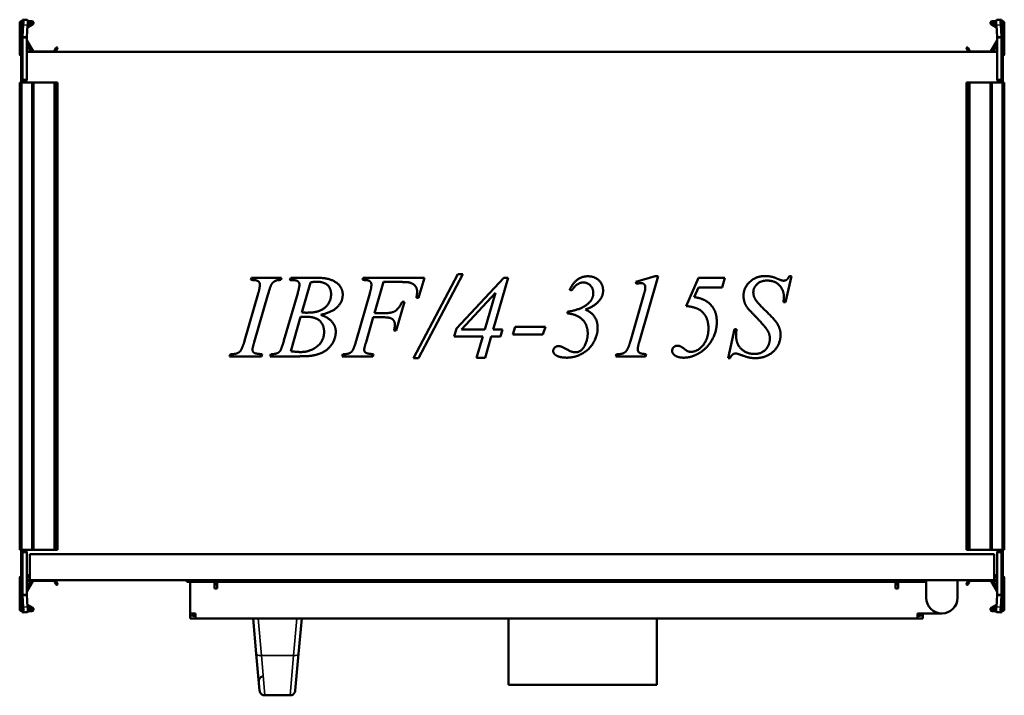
# Model space of a CAD drawing. Header units: millimetres. Extents: x 348 to 912, y 252 to 639.
import ezdxf

# ---------------------------------------------------------------- set-up
doc = ezdxf.new("R2010")
doc.units = ezdxf.units.MM
doc.header["$LTSCALE"] = 3
doc.layers.add('Widoczne (ISO)', color=7, linetype='Continuous', lineweight=50)
doc.layers.add('Widoczne wąskie (ISO)', color=7, linetype='Continuous', lineweight=35)

msp = doc.modelspace()

# ---------------------------------------------------------------- linework, layer by layer
at = {"layer": 'Widoczne (ISO)'}
for p, q in [((348.9, 638.46), (349.3, 638.46)), ((349.3, 629.09), (349.3, 639.16)), ((349.31, 639.25), (349.74, 639.23)), ((349.74, 639.23), (352.23, 639.08)), ((350.92, 639.16), (351.8, 639.16)), ((352.3, 638.46), (354.7, 638.46)), ((907.7, 638.46), (905.3, 638.46)), ((910.26, 639.23), (907.77, 639.08)), ((908.2, 639.16), (909.08, 639.16)), ((910.26, 639.23), (910.69, 639.25)), ((910.7, 639.16), (910.7, 629.09)), ((911.1, 638.46), (910.7, 638.46)), ((347.7, 619.46), (347.7, 637.26)), ((348.5, 625.66), (348.5, 637.66)), ((348.5, 637.66), (348.8, 637.66)), ((349.3, 637.66), (348.8, 637.66)), ((349.74, 636.23), (349.31, 629.32)), ((351.8, 629.17), (352.23, 636.08)), ((355.2, 636.6), (352.15, 634.83)), ((352.21, 635.79), (354.8, 637.29)), ((354.7, 637.66), (352.3, 637.66)), ((904.8, 636.6), (907.85, 634.83)), ((907.79, 635.79), (905.2, 637.29)), ((905.3, 637.66), (907.7, 637.66)), ((907.77, 636.08), (908.2, 629.17)), ((910.69, 629.32), (910.26, 636.23)), ((911.2, 637.66), (910.7, 637.66)), ((911.5, 637.66), (911.2, 637.66)), ((911.5, 637.66), (911.5, 625.66)), ((912.3, 619.46), (912.3, 637.26)), ((349.3, 629.09), (349.3, 604.86)), ((350.7, 629.09), (349.3, 629.09)), ((349.31, 629.32), (350.7, 629.24)), ((350.7, 629.24), (351.8, 629.17)), ((351.8, 629.09), (350.7, 629.09)), ((351.8, 604.87), (351.8, 629.09)), ((351.83, 627.32), (355.38, 621.16)), ((908.17, 627.32), (904.62, 621.16)), ((908.2, 629.17), (909.3, 629.24)), ((909.3, 629.09), (908.2, 629.09)), ((908.2, 629.09), (908.2, 604.87)), ((909.3, 629.24), (910.69, 629.32)), ((910.7, 629.09), (909.3, 629.09)), ((910.7, 604.86), (910.7, 629.09)), ((348.5, 625.16), (348.5, 625.66)), ((348.5, 622.1), (348.5, 625.16)), ((348.5, 625.16), (348.8, 625.16)), ((348.56, 622.08), (348.5, 622.1)), ((348.56, 622.05), (348.56, 622.05)), ((349.22, 624.93), (349.3, 625.15)), ((354.69, 620.76), (351.8, 625.77)), ((351.8, 622.66), (352.9, 622.66)), ((352.9, 621.06), (351.8, 621.06)), ((355.56, 621.06), (367.28, 621.06)), ((367.45, 621.16), (368.68, 623.29)), ((369.37, 622.89), (368.14, 620.76)), ((368.95, 623.36), (369.3, 623.16)), ((890.63, 622.89), (891.86, 620.76)), ((891.05, 623.36), (890.7, 623.16)), ((892.55, 621.16), (891.32, 623.29)), ((904.44, 621.06), (892.72, 621.06)), ((905.31, 620.76), (908.2, 625.77)), ((908.2, 622.66), (907.1, 622.66)), ((907.1, 621.06), (908.2, 621.06)), ((910.78, 624.93), (910.7, 625.15)), ((910.79, 621.06), (910.79, 621.06)), ((911.5, 625.16), (911.2, 625.16)), ((911.5, 622.1), (911.44, 622.08)), ((911.44, 622.05), (911.44, 622.05)), ((911.5, 625.66), (911.5, 625.16)), ((911.5, 625.16), (911.5, 622.1)), ((348.5, 620.86), (348.5, 620.76)), ((348.5, 620.76), (348.57, 620.76)), ((348.5, 617.76), (348.5, 620.76)), ((348.5, 604.66), (348.5, 617.76)), ((348.56, 604.86), (348.56, 617.66)), ((351.8, 620.76), (908.2, 620.76)), ((911.43, 620.76), (911.5, 620.76)), ((911.44, 617.66), (911.44, 604.86)), ((911.5, 620.86), (911.5, 620.76)), ((911.5, 620.76), (911.5, 617.76)), ((911.5, 617.76), (911.5, 604.66)), ((348.5, 604.16), (348.5, 604.66)), ((348.5, 604.66), (348.8, 604.66)), ((348.5, 604.16), (348.5, 603.26)), ((348.5, 604.16), (348.8, 604.16)), ((349.3, 604.66), (348.8, 604.66)), ((349.3, 604.16), (349.3, 604.86)), ((349.3, 604.16), (351, 604.16)), ((351, 604.17), (351, 604.16)), ((351, 604.17), (351.1, 604.17)), ((351, 603.26), (351, 604.16)), ((908.9, 604.17), (909, 604.17)), ((909, 604.16), (909, 604.17)), ((909, 604.16), (909, 603.26)), ((909, 604.16), (910.7, 604.16)), ((910.7, 604.86), (910.7, 604.16)), ((911.2, 604.66), (910.7, 604.66)), ((911.5, 604.66), (911.2, 604.66)), ((911.5, 604.16), (911.2, 604.16)), ((911.5, 604.66), (911.5, 604.16)), ((911.5, 603.26), (911.5, 604.16)), ((347.7, 603.26), (348.9, 603.26)), ((347.7, 603.26), (347.7, 335.26)), ((354.7, 603.26), (348.9, 603.26)), ((354.7, 603.26), (355.7, 603.26)), ((367.56, 603.26), (355.7, 603.26)), ((355.7, 603.26), (355.7, 335.26)), ((367.74, 603.26), (367.56, 603.26)), ((368.68, 603.26), (367.74, 603.26)), ((368.68, 603.26), (368.95, 603.26)), ((369.3, 603.26), (368.95, 603.26)), ((369.3, 603.26), (369.4, 603.26)), ((369.4, 603.26), (369.4, 335.26)), ((890.6, 603.26), (890.7, 603.26)), ((890.6, 335.26), (890.6, 603.26)), ((891.05, 603.26), (890.7, 603.26)), ((891.05, 603.26), (891.32, 603.26)), ((892.26, 603.26), (891.32, 603.26)), ((892.44, 603.26), (892.26, 603.26)), ((904.3, 603.26), (892.44, 603.26)), ((904.3, 603.26), (905.3, 603.26)), ((904.3, 335.26), (904.3, 603.26)), ((911.1, 603.26), (905.3, 603.26)), ((911.1, 603.26), (912.3, 603.26)), ((912.3, 335.26), (912.3, 603.26)), ((573.57, 445.14), (598.97, 493.38)), ((601.76, 493.38), (576.47, 445.14)), ((598.97, 493.38), (601.76, 493.38)), ((700.96, 488.97), (712.17, 492.09)), ((713.75, 492.09), (703.05, 454.89)), ((712.17, 492.09), (713.75, 492.09)), ((790.29, 492.2), (786.84, 477.28)), ((789.08, 492.2), (790.29, 492.2)), ((480.26, 489.96), (480.66, 491.17)), ((480.66, 491.17), (497.87, 491.17)), ((497.87, 491.17), (497.5, 489.96)), ((502.68, 489.96), (503.12, 491.17)), ((503.12, 491.17), (519.3, 491.17)), ((514.49, 488.56), (509.49, 471.25)), ((544.3, 489.96), (544.71, 491.17)), ((544.71, 491.17), (579.78, 491.17)), ((556.25, 488.82), (551.1, 470.92)), ((565.33, 488.82), (556.25, 488.82)), ((579.78, 491.17), (576.47, 479.81)), ((598.27, 462.13), (625.33, 491.17)), ((627.83, 491.17), (619.26, 461.58)), ((625.33, 491.17), (627.83, 491.17)), ((701.4, 487.75), (700.96, 488.97)), ((729.82, 475.03), (736.95, 491.17)), ((736.87, 485.69), (734.41, 480.18)), ((750.44, 485.69), (736.87, 485.69)), ((736.95, 491.17), (751.99, 491.17)), ((751.99, 491.17), (750.44, 485.69)), ((476.62, 455), (484.45, 482.17)), ((490.04, 481.47), (482.24, 454.33)), ((499.23, 455.18), (507.1, 482.42)), ((540.62, 455), (548.42, 482.13)), ((620.48, 482.61), (601.1, 461.58)), ((614.41, 461.58), (620.48, 482.61)), ((664.3, 483.93), (663.09, 484.3)), ((697.9, 454.89), (705.59, 481.61)), ((568.31, 477.39), (563.64, 461.03)), ((567.06, 477.39), (568.31, 477.39)), ((576.47, 479.81), (575.22, 479.81)), ((786.84, 477.28), (785.7, 477.28)), ((508.79, 468.75), (503.12, 449.11)), ((551.1, 470.92), (557.06, 470.92)), ((661.76, 470.77), (661.76, 471.72)), ((550.44, 468.56), (546.32, 454.33)), ((556.47, 468.56), (550.44, 468.56)), ((630.55, 458.71), (631.91, 463.12)), ((631.91, 463.12), (649.12, 463.12)), ((649.12, 463.12), (647.76, 458.71)), ((563.64, 461.03), (562.32, 461.03)), ((596.87, 457.46), (598.27, 462.13)), ((613.2, 457.46), (596.87, 457.46)), ((601.1, 461.58), (614.41, 461.58)), ((609.71, 445.4), (613.2, 457.46)), ((618.09, 457.46), (614.6, 445.4)), ((623.42, 457.46), (618.09, 457.46)), ((619.26, 461.58), (624.63, 461.58)), ((624.63, 461.58), (623.42, 457.46)), ((647.76, 458.71), (630.55, 458.71)), ((753.9, 445.14), (757.61, 461.83)), ((757.61, 461.83), (758.75, 461.83)), ((468.05, 446.17), (468.53, 447.39)), ((486.36, 446.17), (468.05, 446.17)), ((486.73, 447.39), (486.36, 446.17)), ((491.29, 446.17), (491.69, 447.39)), ((507.76, 446.17), (491.29, 446.17)), ((532.65, 446.17), (533.09, 447.39)), ((550.26, 446.17), (532.65, 446.17)), ((550.66, 447.39), (550.26, 446.17)), ((689.52, 446.17), (690, 447.39)), ((706.62, 446.17), (689.52, 446.17)), ((706.95, 447.39), (706.62, 446.17)), ((576.47, 445.14), (573.57, 445.14)), ((614.6, 445.4), (609.71, 445.4)), ((755.11, 445.14), (753.9, 445.14)), ((348.9, 335.26), (347.7, 335.26)), ((348.5, 335.26), (348.5, 334.36)), ((348.5, 333.86), (348.5, 334.36)), ((348.5, 334.36), (348.8, 334.36)), ((348.5, 320.76), (348.5, 333.86)), ((348.5, 333.86), (348.8, 333.86)), ((348.56, 320.86), (348.56, 333.66)), ((348.8, 333.86), (349.3, 333.86)), ((348.9, 335.26), (354.7, 335.26)), ((349.3, 333.66), (349.3, 334.36)), ((351, 334.36), (349.3, 334.36)), ((349.3, 333.66), (349.3, 309.44)), ((351, 334.36), (351, 335.26)), ((351, 334.36), (351, 334.35)), ((351.1, 334.35), (351, 334.35)), ((351.8, 309.44), (351.8, 333.65)), ((355.7, 335.26), (354.7, 335.26)), ((355.7, 335.26), (367.56, 335.26)), ((367.56, 335.26), (367.74, 335.26)), ((367.74, 335.26), (368.68, 335.26)), ((368.95, 335.26), (368.68, 335.26)), ((368.95, 335.26), (369.3, 335.26)), ((369.4, 335.26), (369.3, 335.26)), ((890.7, 335.26), (890.6, 335.26)), ((890.7, 335.26), (891.05, 335.26)), ((891.32, 335.26), (891.05, 335.26)), ((891.32, 335.26), (892.26, 335.26)), ((892.26, 335.26), (892.44, 335.26)), ((892.44, 335.26), (904.3, 335.26)), ((905.3, 335.26), (904.3, 335.26)), ((905.3, 335.26), (911.1, 335.26)), ((908.2, 333.65), (908.2, 309.44)), ((909, 334.35), (908.9, 334.35)), ((909, 335.26), (909, 334.36)), ((909, 334.35), (909, 334.36)), ((910.7, 334.36), (909, 334.36)), ((910.7, 334.36), (910.7, 333.66)), ((910.7, 333.86), (911.2, 333.86)), ((910.7, 309.44), (910.7, 333.66)), ((912.3, 335.26), (911.1, 335.26)), ((911.5, 334.36), (911.2, 334.36)), ((911.5, 333.86), (911.2, 333.86)), ((911.44, 333.66), (911.44, 320.86)), ((911.5, 334.36), (911.5, 335.26)), ((911.5, 334.36), (911.5, 333.86)), ((911.5, 333.86), (911.5, 320.76)), ((353.5, 332.76), (906.5, 332.76)), ((353.5, 320.76), (353.5, 332.76)), ((906.5, 332.76), (906.5, 320.76)), ((347.7, 319.06), (347.7, 301.26)), ((348.56, 320.76), (348.5, 320.76)), ((348.5, 319.26), (348.57, 319.26)), ((348.5, 319.26), (348.5, 317.76)), ((348.57, 317.76), (348.5, 317.76)), ((348.5, 317.66), (348.5, 317.76)), ((348.5, 316.42), (348.56, 316.44)), ((348.5, 313.36), (348.5, 316.42)), ((348.56, 316.47), (348.56, 316.47)), ((349.21, 317.76), (349.21, 317.76)), ((349.21, 317.46), (349.21, 317.46)), ((353.5, 320.76), (351.8, 320.76)), ((353.5, 320.06), (351.8, 320.06)), ((351.8, 319.26), (353.5, 319.26)), ((353.5, 317.76), (351.8, 317.76)), ((354.69, 317.76), (351.8, 312.76)), ((352.9, 317.46), (351.8, 317.46)), ((351.83, 311.2), (355.38, 317.36)), ((353.5, 320.76), (353.5, 317.76)), ((353.5, 317.76), (906.5, 317.76)), ((355.56, 317.46), (367.28, 317.46)), ((367.45, 317.36), (368.68, 315.23)), ((369.37, 315.63), (368.14, 317.76)), ((443.5, 316.76), (443.5, 317.76)), ((867.5, 316.76), (443.5, 316.76)), ((445.5, 316.76), (445.5, 298.76)), ((459.5, 313.01), (459.5, 316.76)), ((460.5, 315.26), (460.5, 316.76)), ((461, 313.76), (461, 316.76)), ((850, 316.76), (850, 313.76)), ((850.5, 315.26), (850.5, 316.76)), ((851.5, 316.76), (851.5, 313.01)), ((867.5, 317.76), (867.5, 316.26)), ((867.5, 307.76), (867.5, 316.26)), ((885.5, 316.26), (885.5, 317.76)), ((885.5, 316.26), (885.5, 307.76)), ((890.63, 315.63), (891.86, 317.76)), ((892.55, 317.36), (891.32, 315.23)), ((904.44, 317.46), (892.72, 317.46)), ((908.17, 311.2), (904.62, 317.36)), ((905.31, 317.76), (908.2, 312.76)), ((908.2, 320.76), (906.5, 320.76)), ((906.5, 317.76), (906.5, 320.76)), ((906.5, 320.06), (908.2, 320.06)), ((906.5, 319.26), (908.2, 319.26)), ((908.2, 317.76), (906.5, 317.76)), ((907.1, 317.46), (908.2, 317.46)), ((910.78, 319.26), (910.78, 319.26)), ((911.43, 319.26), (911.5, 319.26)), ((911.5, 317.76), (911.43, 317.76)), ((911.5, 320.76), (911.44, 320.76)), ((911.44, 316.47), (911.44, 316.47)), ((911.44, 316.44), (911.5, 316.42)), ((911.5, 317.76), (911.5, 319.26)), ((911.5, 317.66), (911.5, 317.76)), ((911.5, 316.42), (911.5, 313.36)), ((912.3, 319.06), (912.3, 301.26)), ((348.5, 312.86), (348.5, 313.36)), ((348.5, 313.36), (348.8, 313.36)), ((348.5, 300.86), (348.5, 312.86)), ((349.22, 313.59), (349.3, 313.37)), ((351.8, 315.86), (352.9, 315.86)), ((368.95, 315.16), (369.3, 315.36)), ((460.5, 315.26), (459.5, 315.26)), ((461, 313.01), (459.5, 313.01)), ((461, 313.76), (461, 313.01)), ((850, 313.01), (850, 313.76)), ((851.5, 313.01), (850, 313.01)), ((850.5, 315.26), (851.5, 315.26)), ((891.05, 315.16), (890.7, 315.36)), ((908.2, 315.86), (907.1, 315.86)), ((910.78, 313.59), (910.7, 313.37)), ((911.5, 313.36), (911.2, 313.36)), ((911.5, 313.36), (911.5, 312.86)), ((911.5, 312.86), (911.5, 300.86)), ((349.3, 299.36), (349.3, 309.44)), ((349.3, 309.44), (350.7, 309.44)), ((350.7, 309.29), (349.31, 309.2)), ((349.31, 309.2), (349.74, 302.29)), ((350.7, 309.44), (351.8, 309.44)), ((351.8, 309.35), (350.7, 309.29)), ((352.23, 302.44), (351.8, 309.35)), ((908.2, 309.35), (907.77, 302.44)), ((908.2, 309.44), (909.3, 309.44)), ((909.3, 309.29), (908.2, 309.35)), ((909.3, 309.44), (910.7, 309.44)), ((910.69, 309.2), (909.3, 309.29)), ((910.26, 302.29), (910.69, 309.2)), ((910.7, 309.44), (910.7, 299.36)), ((348.5, 300.86), (348.8, 300.86)), ((348.8, 300.86), (349.3, 300.86)), ((348.9, 300.06), (349.3, 300.06)), ((349.74, 299.29), (349.31, 299.27)), ((349.74, 299.29), (352.23, 299.44)), ((351.8, 299.36), (350.92, 299.36)), ((355.2, 301.93), (352.15, 303.69)), ((352.21, 302.73), (354.8, 301.23)), ((354.7, 300.86), (352.3, 300.86)), ((352.3, 300.06), (354.7, 300.06)), ((904.8, 301.93), (907.85, 303.69)), ((907.79, 302.73), (905.2, 301.23)), ((905.3, 300.86), (907.7, 300.86)), ((907.7, 300.06), (905.3, 300.06)), ((910.26, 299.29), (907.77, 299.44)), ((909.08, 299.36), (908.2, 299.36)), ((910.69, 299.27), (910.26, 299.29)), ((910.7, 300.86), (911.2, 300.86)), ((911.1, 300.06), (910.7, 300.06)), ((911.5, 300.86), (911.2, 300.86)), ((445.5, 298.76), (445.5, 295.76)), ((448.5, 298.76), (445.5, 298.76)), ((448.5, 295.76), (445.5, 295.76)), ((447, 298.76), (447, 297.26)), ((448.5, 297.26), (447, 297.26)), ((448.5, 295.76), (448.5, 298.76)), ((862.5, 295.76), (448.5, 295.76)), ((481.5, 295.76), (483.34, 275.55)), ((507.66, 275.55), (509.5, 295.76)), ((628, 295.76), (628, 257.76)), ((713, 295.76), (713, 257.76)), ((862.5, 298.76), (862.5, 295.76)), ((876.5, 298.76), (862.5, 298.76)), ((862.5, 297.26), (864, 297.26)), ((862.5, 295.76), (865.5, 295.76)), ((864, 297.26), (864, 298.76)), ((865.5, 298.76), (865.5, 295.76)), ((485.25, 254.49), (483.34, 275.55)), ((507.66, 275.55), (505.75, 254.49)), ((484.8, 259.49), (484.7, 260.62)), ((713, 257.76), (628, 257.76)), ((502.76, 251.76), (488.24, 251.76))]:
    msp.add_line(p, q, dxfattribs=at)
for centre, radius, start, end in [((348.9, 637.26), 1.2, 90, 180), ((354.7, 637.46), 1, 300, 90), ((905.3, 637.46), 1, 90, 240), ((911.1, 637.26), 1.2, 0, 90), ((354.7, 637.46), 0.2, 300, 90), ((905.3, 637.46), 0.2, 90, 240), ((352, 627.42), 0.2, 180, 210), ((908, 627.42), 0.2, 330, 0), ((360.5, 620.82), 12, 160, 174.1375), ((348.8, 625.66), 0.5, 270, 0), ((352.9, 621.86), 0.8, 270, 90), ((355.56, 621.26), 0.2, 210, 270), ((367.28, 621.26), 0.2, 270, 330), ((368.85, 623.19), 0.2, 60, 150), ((369.2, 622.99), 0.2, 330, 60), ((890.8, 622.99), 0.2, 120, 210), ((891.15, 623.19), 0.2, 30, 120), ((892.72, 621.26), 0.2, 210, 270), ((904.44, 621.26), 0.2, 270, 330), ((907.1, 621.86), 0.8, 90, 270), ((911.2, 625.66), 0.5, 180, 270), ((899.5, 620.82), 12, 5.8625, 20), ((348.7, 619.46), 1, 180, 258.463), ((348.7, 620.86), 0.2, 128.8292, 180), ((911.3, 620.86), 0.2, 0, 51.1445), ((911.3, 619.46), 1, 281.537, 0), ((348.8, 604.66), 0.5, 270, 0), ((351.1, 604.87), 0.7, 359.1815, 0), ((908.9, 604.87), 0.7, 180, 180.8185), ((911.2, 604.66), 0.5, 180, 270), ((348.8, 333.86), 0.5, 0, 90), ((351.1, 333.65), 0.7, 0, 0.8185), ((908.9, 333.65), 0.7, 179.1815, 180), ((911.2, 333.86), 0.5, 90, 180), ((348.7, 319.06), 1, 97.8694, 180), ((348.7, 317.66), 0.2, 180, 231.1445), ((360.5, 317.7), 12, 185.8625, 200), ((352.9, 316.66), 0.8, 270, 90), ((355.56, 317.26), 0.2, 90, 150), ((367.28, 317.26), 0.2, 30, 90), ((892.72, 317.26), 0.2, 90, 150), ((904.44, 317.26), 0.2, 30, 90), ((907.1, 316.66), 0.8, 90, 270), ((899.5, 317.7), 12, 340, 354.1375), ((911.3, 317.66), 0.2, 308.8292, 0), ((911.3, 319.06), 1, 0, 82.1312), ((348.8, 312.86), 0.5, 0, 90), ((352, 311.1), 0.2, 150, 180), ((368.85, 315.33), 0.2, 210, 300), ((369.2, 315.53), 0.2, 300, 30), ((890.8, 315.53), 0.2, 150, 240), ((891.15, 315.33), 0.2, 240, 330), ((908, 311.1), 0.2, 0, 30), ((911.2, 312.86), 0.5, 90, 180), ((876.5, 307.76), 9, 180, 0), ((348.9, 301.26), 1.2, 180, 270), ((354.7, 301.06), 1, 270, 60), ((354.7, 301.06), 0.2, 270, 60), ((905.3, 301.06), 1, 120, 270), ((905.3, 301.06), 0.2, 120, 270), ((911.1, 301.26), 1.2, 270, 0), ((488.24, 254.76), 3, 185.1944, 199.4712), ((502.76, 254.76), 3, 340.5288, 354.8056), ((488.24, 254.76), 3, 199.4712, 270), ((502.76, 254.76), 3, 270, 340.5288)]:
    msp.add_arc(centre, radius, start, end, dxfattribs=at)
for centre, major_axis, start_param, end_param in [((349.55, 636.24), (0.19, 2.99), 4.714295, 6.285092), ((352.04, 636.09), (0.19, 2.99), 4.714295, 6.283185), ((907.96, 636.09), (-0.19, 2.99), 0, 1.56889), ((910.45, 636.24), (-0.19, 2.99), 6.281279, 7.852075), ((349.55, 302.28), (0.19, -2.99), 6.281279, 7.852075), ((352.04, 302.44), (0.19, -2.99), 0, 1.56889), ((907.96, 302.44), (-0.19, -2.99), 4.714295, 6.283185), ((910.45, 302.28), (-0.19, -2.99), 4.714295, 6.285092)]:
    msp.add_ellipse(centre, major_axis=major_axis, ratio=0.061628, start_param=start_param, end_param=end_param, dxfattribs=at)
for points, knots in [([(349.31, 639.25), (349.31, 639.23), (349.3, 639.22), (349.3, 639.19), (349.3, 639.18), (349.3, 639.16)], [0, 0, 0, 0, 0.01249515, 0.01249515, 0.0249903, 0.0249903, 0.0249903, 0.0249903]), ([(351.8, 639.16), (351.8, 639.16), (351.8, 639.15), (351.8, 639.15), (351.8, 639.15), (351.8, 639.14), (351.8, 639.14), (351.8, 639.14), (351.8, 639.14), (351.8, 639.13), (351.8, 639.13), (351.8, 639.13), (351.8, 639.12), (351.8, 639.12), (351.8, 639.12), (351.8, 639.11), (351.8, 639.11), (351.8, 639.11), (351.8, 639.11)], [0, 0, 0, 0, 0.001501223, 0.001501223, 0.001501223, 0.00300249, 0.00300249, 0.00300249, 0.004503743, 0.004503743, 0.004503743, 0.006004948, 0.006004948, 0.006004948, 0.007506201, 0.007506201, 0.007506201, 0.00845921, 0.00845921, 0.00845921, 0.00845921]), ([(908.2, 639.11), (908.2, 639.11), (908.2, 639.11), (908.2, 639.11), (908.2, 639.12), (908.2, 639.12), (908.2, 639.12), (908.2, 639.13), (908.2, 639.13), (908.2, 639.13), (908.2, 639.14), (908.2, 639.14), (908.2, 639.14), (908.2, 639.14), (908.2, 639.15), (908.2, 639.15), (908.2, 639.15), (908.2, 639.16), (908.2, 639.16)], [0.002049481, 0.002049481, 0.002049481, 0.002049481, 0.00300249, 0.00300249, 0.00300249, 0.004503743, 0.004503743, 0.004503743, 0.006004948, 0.006004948, 0.006004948, 0.007506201, 0.007506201, 0.007506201, 0.009007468, 0.009007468, 0.009007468, 0.010508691, 0.010508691, 0.010508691, 0.010508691]), ([(910.7, 639.16), (910.7, 639.18), (910.7, 639.19), (910.7, 639.22), (910.69, 639.23), (910.69, 639.25)], [0, 0, 0, 0, 0.01249515, 0.01249515, 0.0249903, 0.0249903, 0.0249903, 0.0249903]), ([(349.3, 629.09), (349.3, 629.13), (349.3, 629.17), (349.3, 629.24), (349.31, 629.28), (349.31, 629.32)], [0, 0, 0, 0, 0.01249515, 0.01249515, 0.0249903, 0.0249903, 0.0249903, 0.0249903]), ([(351.8, 629.17), (351.8, 629.16), (351.8, 629.16), (351.8, 629.16), (351.8, 629.15), (351.8, 629.15), (351.8, 629.14), (351.8, 629.14), (351.8, 629.14), (351.8, 629.13), (351.8, 629.13), (351.8, 629.13), (351.8, 629.12), (351.8, 629.12), (351.8, 629.11), (351.8, 629.11), (351.8, 629.11), (351.8, 629.1), (351.8, 629.1), (351.8, 629.09), (351.8, 629.09), (351.8, 629.09)], [0, 0, 0, 0, 0.00150122, 0.00150122, 0.00150122, 0.00300249, 0.00300249, 0.00300249, 0.00450374, 0.00450374, 0.00450374, 0.00600495, 0.00600495, 0.00600495, 0.0075062, 0.0075062, 0.0075062, 0.00900747, 0.00900747, 0.00900747, 0.01050869, 0.01050869, 0.01050869, 0.01050869]), ([(908.2, 629.09), (908.2, 629.09), (908.2, 629.09), (908.2, 629.1), (908.2, 629.1), (908.2, 629.11), (908.2, 629.11), (908.2, 629.11), (908.2, 629.12), (908.2, 629.12), (908.2, 629.13), (908.2, 629.13), (908.2, 629.13), (908.2, 629.14), (908.2, 629.14), (908.2, 629.14), (908.2, 629.15), (908.2, 629.15), (908.2, 629.16), (908.2, 629.16), (908.2, 629.16), (908.2, 629.17)], [0, 0, 0, 0, 0.00150122, 0.00150122, 0.00150122, 0.00300249, 0.00300249, 0.00300249, 0.00450374, 0.00450374, 0.00450374, 0.00600495, 0.00600495, 0.00600495, 0.0075062, 0.0075062, 0.0075062, 0.00900747, 0.00900747, 0.00900747, 0.01050869, 0.01050869, 0.01050869, 0.01050869]), ([(910.69, 629.32), (910.69, 629.28), (910.7, 629.24), (910.7, 629.17), (910.7, 629.13), (910.7, 629.09)], [0, 0, 0, 0, 0.01249515, 0.01249515, 0.0249903, 0.0249903, 0.0249903, 0.0249903]), ([(348.56, 622.05), (348.56, 622.05), (348.56, 622.05), (348.56, 622.05), (348.56, 622.05), (348.56, 622.05)], [0.00000127, 0.00000127, 0.00000127, 0.00000127, 0.0077936, 0.0077936, 0.01558592, 0.01558592, 0.01558592, 0.01558592]), ([(348.56, 622.05), (348.57, 622.03), (348.57, 621.92), (348.57, 621.55), (348.57, 621.26), (348.57, 620.55), (348.57, 620.13), (348.57, 619.24), (348.57, 618.78), (348.56, 618.32)], [0.0000002, 0.0000002, 0.0000002, 0.0000002, 0.138614, 0.138614, 0.2902546, 0.2902546, 0.4411619, 0.4411619, 0.5810662, 0.5810662, 0.5810662, 0.5810662]), ([(911.44, 618.32), (911.43, 618.78), (911.43, 619.23), (911.43, 620.13), (911.43, 620.55), (911.43, 621.26), (911.43, 621.54), (911.43, 621.92), (911.43, 622.03), (911.44, 622.05)], [0.0000002, 0.0000002, 0.0000002, 0.0000002, 0.138614, 0.138614, 0.2902546, 0.2902546, 0.4411619, 0.4411619, 0.5810662, 0.5810662, 0.5810662, 0.5810662]), ([(911.44, 622.05), (911.44, 622.05), (911.44, 622.05), (911.44, 622.05), (911.44, 622.05), (911.44, 622.05)], [-0.01558465, -0.01558465, -0.01558465, -0.01558465, -0.00779233, -0.00779233, 0, 0, 0, 0]), ([(348.56, 618.16), (348.56, 618.19), (348.56, 618.21), (348.56, 618.26), (348.56, 618.29), (348.56, 618.32)], [-0.01558465, -0.01558465, -0.01558465, -0.01558465, -0.00779233, -0.00779233, 0, 0, 0, 0]), ([(348.56, 617.66), (348.56, 617.74), (348.56, 617.83), (348.56, 617.99), (348.56, 618.08), (348.56, 618.16)], [0, 0, 0, 0, 0.02497584, 0.02497584, 0.04995141, 0.04995141, 0.04995141, 0.04995141]), ([(911.44, 618.16), (911.44, 618.19), (911.44, 618.21), (911.44, 618.26), (911.44, 618.29), (911.44, 618.32)], [0.00000127, 0.00000127, 0.00000127, 0.00000127, 0.0077936, 0.0077936, 0.01558592, 0.01558592, 0.01558592, 0.01558592]), ([(911.44, 618.16), (911.44, 618.08), (911.44, 617.99), (911.44, 617.83), (911.44, 617.74), (911.44, 617.66)], [0.00000127, 0.00000127, 0.00000127, 0.00000127, 0.02497637, 0.02497637, 0.04995171, 0.04995171, 0.04995171, 0.04995171]), ([(351.1, 604.17), (351.12, 604.17), (351.13, 604.17), (351.16, 604.17), (351.17, 604.17), (351.21, 604.18), (351.23, 604.18), (351.3, 604.2), (351.35, 604.21), (351.48, 604.28), (351.58, 604.34), (351.7, 604.5), (351.74, 604.57), (351.78, 604.7), (351.79, 604.74), (351.8, 604.81), (351.8, 604.84), (351.8, 604.86)], [0.5164602, 0.5164602, 0.5164602, 0.5164602, 0.521665, 0.521665, 0.5268699, 0.5268699, 0.5372796, 0.5372796, 0.558099, 0.558099, 0.5997379, 0.5997379, 0.6260553, 0.6260553, 0.6392139, 0.6392139, 0.6464865, 0.6464865, 0.6464865, 0.6464865]), ([(908.2, 604.86), (908.2, 604.84), (908.2, 604.81), (908.21, 604.74), (908.22, 604.7), (908.26, 604.57), (908.3, 604.5), (908.42, 604.34), (908.52, 604.28), (908.65, 604.21), (908.7, 604.2), (908.77, 604.18), (908.79, 604.18), (908.83, 604.17), (908.84, 604.17), (908.87, 604.17), (908.88, 604.17), (908.9, 604.17)], [0.902894, 0.902894, 0.902894, 0.902894, 0.9101665, 0.9101665, 0.9233252, 0.9233252, 0.9496425, 0.9496425, 0.9912814, 0.9912814, 1.0121009, 1.0121009, 1.0225106, 1.0225106, 1.0277154, 1.0277154, 1.0329203, 1.0329203, 1.0329203, 1.0329203]), ([(351.8, 333.66), (351.8, 333.69), (351.8, 333.71), (351.79, 333.78), (351.78, 333.82), (351.74, 333.95), (351.7, 334.02), (351.58, 334.18), (351.48, 334.24), (351.35, 334.31), (351.3, 334.32), (351.23, 334.34), (351.21, 334.34), (351.17, 334.35), (351.16, 334.35), (351.13, 334.35), (351.12, 334.35), (351.1, 334.35)], [0.902894, 0.902894, 0.902894, 0.902894, 0.9101665, 0.9101665, 0.9233252, 0.9233252, 0.9496425, 0.9496425, 0.9912814, 0.9912814, 1.0121009, 1.0121009, 1.0225106, 1.0225106, 1.0277154, 1.0277154, 1.0329203, 1.0329203, 1.0329203, 1.0329203]), ([(908.9, 334.35), (908.88, 334.35), (908.87, 334.35), (908.84, 334.35), (908.83, 334.35), (908.79, 334.34), (908.77, 334.34), (908.7, 334.32), (908.65, 334.31), (908.52, 334.24), (908.42, 334.18), (908.3, 334.02), (908.26, 333.95), (908.22, 333.82), (908.21, 333.78), (908.2, 333.71), (908.2, 333.69), (908.2, 333.66)], [0.5164602, 0.5164602, 0.5164602, 0.5164602, 0.521665, 0.521665, 0.5268699, 0.5268699, 0.5372796, 0.5372796, 0.558099, 0.558099, 0.5997379, 0.5997379, 0.6260553, 0.6260553, 0.6392139, 0.6392139, 0.6464865, 0.6464865, 0.6464865, 0.6464865]), ([(348.56, 320.36), (348.56, 320.44), (348.56, 320.53), (348.56, 320.69), (348.56, 320.78), (348.56, 320.86)], [0.00000127, 0.00000127, 0.00000127, 0.00000127, 0.02497637, 0.02497637, 0.04995171, 0.04995171, 0.04995171, 0.04995171]), ([(348.56, 320.36), (348.56, 320.34), (348.56, 320.31), (348.56, 320.26), (348.56, 320.23), (348.56, 320.21)], [0.00000127, 0.00000127, 0.00000127, 0.00000127, 0.0077936, 0.0077936, 0.01558592, 0.01558592, 0.01558592, 0.01558592]), ([(348.56, 320.21), (348.57, 319.74), (348.57, 319.29), (348.57, 318.4), (348.57, 317.97), (348.57, 317.26), (348.57, 316.98), (348.57, 316.6), (348.57, 316.5), (348.56, 316.48)], [0.0000002, 0.0000002, 0.0000002, 0.0000002, 0.138614, 0.138614, 0.2902546, 0.2902546, 0.4411619, 0.4411619, 0.5810662, 0.5810662, 0.5810662, 0.5810662]), ([(348.56, 316.47), (348.56, 316.47), (348.56, 316.47), (348.56, 316.47), (348.56, 316.48), (348.56, 316.48)], [-0.01558465, -0.01558465, -0.01558465, -0.01558465, -0.00779233, -0.00779233, 0, 0, 0, 0]), ([(911.44, 316.48), (911.43, 316.5), (911.43, 316.6), (911.43, 316.97), (911.43, 317.26), (911.43, 317.97), (911.43, 318.39), (911.43, 319.28), (911.43, 319.74), (911.44, 320.21)], [0.0000002, 0.0000002, 0.0000002, 0.0000002, 0.138614, 0.138614, 0.2902546, 0.2902546, 0.4411619, 0.4411619, 0.5810662, 0.5810662, 0.5810662, 0.5810662]), ([(911.44, 320.86), (911.44, 320.78), (911.44, 320.69), (911.44, 320.53), (911.44, 320.44), (911.44, 320.36)], [0, 0, 0, 0, 0.02497584, 0.02497584, 0.04995141, 0.04995141, 0.04995141, 0.04995141]), ([(911.44, 320.36), (911.44, 320.34), (911.44, 320.31), (911.44, 320.26), (911.44, 320.23), (911.44, 320.21)], [-0.01558465, -0.01558465, -0.01558465, -0.01558465, -0.00779233, -0.00779233, 0, 0, 0, 0]), ([(911.44, 316.47), (911.44, 316.47), (911.44, 316.47), (911.44, 316.47), (911.44, 316.48), (911.44, 316.48)], [0.00000127, 0.00000127, 0.00000127, 0.00000127, 0.0077936, 0.0077936, 0.01558592, 0.01558592, 0.01558592, 0.01558592]), ([(349.31, 309.2), (349.31, 309.24), (349.3, 309.28), (349.3, 309.36), (349.3, 309.4), (349.3, 309.44)], [0, 0, 0, 0, 0.01249515, 0.01249515, 0.0249903, 0.0249903, 0.0249903, 0.0249903]), ([(351.8, 309.44), (351.8, 309.43), (351.8, 309.43), (351.8, 309.42), (351.8, 309.42), (351.8, 309.42), (351.8, 309.41), (351.8, 309.41), (351.8, 309.4), (351.8, 309.4), (351.8, 309.4), (351.8, 309.39), (351.8, 309.39), (351.8, 309.39), (351.8, 309.38), (351.8, 309.38), (351.8, 309.37), (351.8, 309.37), (351.8, 309.37), (351.8, 309.36), (351.8, 309.36), (351.8, 309.35)], [0, 0, 0, 0, 0.00150122, 0.00150122, 0.00150122, 0.00300249, 0.00300249, 0.00300249, 0.00450374, 0.00450374, 0.00450374, 0.00600495, 0.00600495, 0.00600495, 0.0075062, 0.0075062, 0.0075062, 0.00900747, 0.00900747, 0.00900747, 0.01050869, 0.01050869, 0.01050869, 0.01050869]), ([(908.2, 309.35), (908.2, 309.36), (908.2, 309.36), (908.2, 309.37), (908.2, 309.37), (908.2, 309.37), (908.2, 309.38), (908.2, 309.38), (908.2, 309.39), (908.2, 309.39), (908.2, 309.39), (908.2, 309.4), (908.2, 309.4), (908.2, 309.4), (908.2, 309.41), (908.2, 309.41), (908.2, 309.42), (908.2, 309.42), (908.2, 309.42), (908.2, 309.43), (908.2, 309.43), (908.2, 309.44)], [0, 0, 0, 0, 0.00150122, 0.00150122, 0.00150122, 0.00300249, 0.00300249, 0.00300249, 0.00450374, 0.00450374, 0.00450374, 0.00600495, 0.00600495, 0.00600495, 0.0075062, 0.0075062, 0.0075062, 0.00900747, 0.00900747, 0.00900747, 0.01050869, 0.01050869, 0.01050869, 0.01050869]), ([(910.7, 309.44), (910.7, 309.4), (910.7, 309.36), (910.7, 309.28), (910.69, 309.24), (910.69, 309.2)], [0, 0, 0, 0, 0.01249515, 0.01249515, 0.0249903, 0.0249903, 0.0249903, 0.0249903]), ([(349.3, 299.36), (349.3, 299.35), (349.3, 299.33), (349.3, 299.3), (349.31, 299.29), (349.31, 299.27)], [0, 0, 0, 0, 0.01249515, 0.01249515, 0.0249903, 0.0249903, 0.0249903, 0.0249903]), ([(351.8, 299.42), (351.8, 299.41), (351.8, 299.41), (351.8, 299.41), (351.8, 299.41), (351.8, 299.4), (351.8, 299.4), (351.8, 299.4), (351.8, 299.39), (351.8, 299.39), (351.8, 299.39), (351.8, 299.38), (351.8, 299.38), (351.8, 299.38), (351.8, 299.37), (351.8, 299.37), (351.8, 299.37), (351.8, 299.36), (351.8, 299.36)], [0.002049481, 0.002049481, 0.002049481, 0.002049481, 0.00300249, 0.00300249, 0.00300249, 0.004503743, 0.004503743, 0.004503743, 0.006004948, 0.006004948, 0.006004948, 0.007506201, 0.007506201, 0.007506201, 0.009007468, 0.009007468, 0.009007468, 0.010508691, 0.010508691, 0.010508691, 0.010508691]), ([(908.2, 299.36), (908.2, 299.36), (908.2, 299.37), (908.2, 299.37), (908.2, 299.37), (908.2, 299.38), (908.2, 299.38), (908.2, 299.38), (908.2, 299.39), (908.2, 299.39), (908.2, 299.39), (908.2, 299.4), (908.2, 299.4), (908.2, 299.4), (908.2, 299.41), (908.2, 299.41), (908.2, 299.41), (908.2, 299.41), (908.2, 299.42)], [0, 0, 0, 0, 0.001501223, 0.001501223, 0.001501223, 0.00300249, 0.00300249, 0.00300249, 0.004503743, 0.004503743, 0.004503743, 0.006004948, 0.006004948, 0.006004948, 0.007506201, 0.007506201, 0.007506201, 0.00845921, 0.00845921, 0.00845921, 0.00845921]), ([(910.69, 299.27), (910.69, 299.29), (910.7, 299.3), (910.7, 299.33), (910.7, 299.35), (910.7, 299.36)], [0, 0, 0, 0, 0.01249515, 0.01249515, 0.0249903, 0.0249903, 0.0249903, 0.0249903]), ([(487.32, 262.73), (487.17, 262.7), (487.02, 262.66), (486.57, 262.52), (486.28, 262.37), (485.76, 262), (485.53, 261.76), (485.16, 261.24), (485.01, 260.95), (484.83, 260.35), (484.78, 260.03), (484.79, 259.67), (484.79, 259.63), (484.79, 259.56), (484.79, 259.53), (484.8, 259.5), (484.8, 259.5), (484.8, 259.49), (484.8, 259.49), (484.8, 259.49), (484.8, 259.49), (484.8, 259.49), (484.8, 259.49), (484.8, 259.49), (484.8, 259.49), (484.8, 259.49), (484.8, 259.49), (484.8, 259.49), (484.8, 259.49), (484.8, 259.49), (484.8, 259.49), (484.8, 259.49), (484.8, 259.49), (484.8, 259.49), (484.8, 259.5), (484.8, 259.51), (484.79, 259.53), (484.78, 259.65), (484.77, 259.83), (484.73, 260.25), (484.71, 260.42), (484.7, 260.62), (484.7, 260.62), (484.7, 260.62)], [0.046743, 0.046743, 0.046743, 0.046743, 0.092716, 0.092716, 0.187541, 0.187541, 0.284719, 0.284719, 0.379239, 0.379239, 0.474736, 0.474736, 0.486585, 0.486585, 0.495471, 0.495471, 0.495887, 0.495887, 0.496173, 0.496173, 0.496209, 0.496209, 0.496227, 0.496227, 0.496246, 0.496246, 0.496264, 0.496264, 0.496408, 0.496408, 0.500985, 0.500985, 0.514719, 0.514719, 0.555922, 0.555922, 0.679563, 0.679563, 1.051392, 1.051392, 1.25167, 1.25167, 1.251741, 1.251741, 1.251741, 1.251741]), ([(487.32, 262.73), (487.17, 262.7), (487.02, 262.66), (486.57, 262.52), (486.28, 262.37), (485.76, 262), (485.53, 261.76), (485.16, 261.24), (485.01, 260.95), (484.83, 260.35), (484.78, 260.03), (484.79, 259.67), (484.79, 259.63), (484.79, 259.56), (484.79, 259.53), (484.8, 259.5), (484.8, 259.5), (484.8, 259.49), (484.8, 259.49), (484.8, 259.49), (484.8, 259.49), (484.8, 259.49), (484.8, 259.49), (484.8, 259.49), (484.8, 259.49), (484.8, 259.49), (484.8, 259.49), (484.8, 259.49), (484.8, 259.49), (484.8, 259.49)], [0.0467425, 0.0467425, 0.0467425, 0.0467425, 0.0927162, 0.0927162, 0.1875407, 0.1875407, 0.2847189, 0.2847189, 0.3792395, 0.3792395, 0.4747359, 0.4747359, 0.4865848, 0.4865848, 0.4954707, 0.4954707, 0.4958872, 0.4958872, 0.4961733, 0.4961733, 0.496209, 0.496209, 0.4962269, 0.4962269, 0.4962462, 0.4962462, 0.4962643, 0.4962643, 0.4963414, 0.4963414, 0.4963414, 0.4963414])]:
    msp.add_open_spline(points, degree=3, knots=knots, dxfattribs=at)
for points, degree in [([(348.57, 620.91), (348.57, 620.94), (348.57, 620.98), (348.57, 621.02)], 3), ([(911.43, 620.91), (911.43, 620.86), (911.43, 620.81), (911.43, 620.76)], 3), ([(348.56, 604.66), (348.56, 604.73), (348.56, 604.8), (348.56, 604.86)], 3), ([(911.44, 604.86), (911.44, 604.8), (911.44, 604.73), (911.44, 604.66)], 3), ([(663.09, 484.3), (664.82, 488.16), (670.22, 492.09), (673.46, 492.09)], 2), ([(673.46, 492.09), (677.39, 492.09), (682.24, 487.42), (682.24, 483.86)], 2), ([(762.76, 480.81), (762.76, 485.51), (769.82, 492.2), (775.33, 492.2)], 2), ([(775.33, 492.2), (777.21, 492.2), (778.86, 491.83)], 2), ([(778.86, 491.83), (779.89, 491.65), (782.61, 490.51)], 2), ([(785.77, 489.56), (786.76, 489.56), (788.16, 490.55), (789.08, 492.2)], 2), ([(485.44, 487.28), (485.44, 488.12), (484.56, 489.33), (482.79, 489.96), (480.26, 489.96)], 2), ([(484.45, 482.17), (485.44, 485.55), (485.44, 487.28)], 2), ([(494.34, 489.44), (492.83, 488.75), (491.29, 486.06), (490.04, 481.47)], 2), ([(497.5, 489.96), (495.37, 490), (494.34, 489.44)], 2), ([(503.71, 489.92), (503.16, 489.92), (502.68, 489.96)], 2), ([(508.12, 487.28), (508.12, 488.49), (506.29, 489.92), (503.71, 489.92)], 2), ([(507.1, 482.42), (508.12, 485.88), (508.12, 487.28)], 2), ([(517.57, 488.97), (516.36, 488.97), (514.49, 488.56)], 2), ([(526.25, 481.72), (526.25, 485.14), (522.1, 488.97), (517.57, 488.97)], 2), ([(519.3, 491.17), (523.38, 491.17), (529.78, 488.64), (532.94, 484.15), (532.94, 481.61)], 2), ([(549.37, 487.28), (549.37, 488.12), (548.53, 489.37), (546.84, 489.96), (544.3, 489.96)], 2), ([(548.42, 482.13), (549.37, 485.4), (549.37, 487.28)], 2), ([(571.29, 488.49), (569.93, 488.82), (565.33, 488.82)], 2), ([(575.59, 483.19), (575.59, 485.4), (573.16, 487.97), (571.29, 488.49)], 2), ([(670.92, 488.53), (667.21, 488.53), (664.3, 483.93)], 2), ([(676.62, 482.5), (676.62, 485.11), (673.27, 488.53), (670.92, 488.53)], 2), ([(704.08, 488.16), (703.24, 488.16), (701.4, 487.75)], 2), ([(706.43, 485.66), (706.43, 486.83), (705.18, 488.16), (704.08, 488.16)], 2), ([(706.36, 484.37), (706.43, 485.03), (706.43, 485.66)], 2), ([(776.18, 489.63), (772.72, 489.63), (768.38, 485.58), (768.38, 482.94)], 2), ([(785.85, 480.51), (785.85, 484.52), (780.51, 489.63), (776.18, 489.63)], 2), ([(782.61, 490.51), (784.56, 489.74), (784.74, 489.67)], 2), ([(784.74, 489.67), (785.22, 489.56), (785.77, 489.56)], 2), ([(512.61, 471.21), (519.52, 471.21), (526.25, 477.2), (526.25, 481.72)], 2), ([(532.94, 481.61), (532.94, 477.75), (527.02, 471.47), (520.33, 470)], 2), ([(575.22, 479.81), (575.59, 481.87), (575.59, 483.19)], 2), ([(682.24, 483.86), (682.24, 480.81), (677.68, 475.14), (672.13, 472.94)], 2), ([(673.75, 476.5), (676.62, 479), (676.62, 482.5)], 2), ([(705.59, 481.61), (706.29, 484.04), (706.36, 484.37)], 2), ([(734.41, 480.18), (739.82, 479.33), (742.79, 476.83)], 2), ([(764.26, 475.14), (762.76, 477.83), (762.76, 480.81)], 2), ([(768.38, 482.94), (768.38, 480.58), (771.14, 476.39), (781.07, 466.87), (784.01, 461.5), (784.01, 458.49)], 2), ([(785.7, 477.28), (785.85, 479.26), (785.85, 480.51)], 2), ([(557.06, 470.92), (561.03, 470.92), (564.96, 473.38), (567.06, 477.39)], 2), ([(661.76, 471.72), (669.82, 472.94), (673.75, 476.5)], 2), ([(742.65, 462.2), (742.65, 466.32), (739.3, 472.17), (734.12, 474.56), (729.82, 475.03)], 2), ([(742.79, 476.83), (747.43, 472.94), (747.43, 465.99)], 2), ([(768.49, 470.22), (765.22, 473.53), (764.26, 475.14)], 2), ([(511.47, 468.89), (510.37, 468.89), (508.79, 468.75)], 2), ([(509.49, 471.25), (511.65, 471.21), (512.61, 471.21)], 2), ([(522.24, 460.22), (522.24, 464.3), (517.13, 468.89), (511.47, 468.89)], 2), ([(520.33, 470), (524.74, 468.45), (528.93, 463.42), (528.93, 460.4)], 2), ([(673.42, 459.33), (673.42, 462.5), (670.77, 467.5), (665.11, 470.58), (661.76, 470.77)], 2), ([(672.13, 472.94), (675.59, 471.5), (679.12, 466.17), (679.12, 462.42)], 2), ([(776.84, 460.51), (775.29, 463.27), (768.49, 470.22)], 2), ([(562.83, 464.3), (562.83, 466.36), (560.15, 468.56), (556.47, 468.56)], 2), ([(562.32, 461.03), (562.83, 463.01), (562.83, 464.3)], 2), ([(747.43, 465.99), (747.43, 461.36), (744.01, 453.89), (739.08, 448.86), (736.25, 447.39)], 2), ([(508.82, 448.64), (514.12, 448.64), (522.24, 454.89), (522.24, 460.22)], 2), ([(528.93, 460.4), (528.93, 457.02), (525.48, 450.92), (520.07, 447.53), (516.25, 446.72)], 2), ([(679.12, 462.42), (679.12, 458.27), (674.34, 449.96), (665.99, 445.4), (661.4, 445.4)], 2), ([(666.54, 448.49), (669.52, 448.49), (673.42, 455.4), (673.42, 459.33)], 2), ([(732.57, 448.75), (736.32, 448.75), (742.65, 456.21), (742.65, 462.2)], 2), ([(758.75, 461.83), (758.53, 459.41), (758.53, 457.83)], 2), ([(758.53, 457.83), (758.53, 453.27), (764.34, 447.57), (769.01, 447.57)], 2), ([(784.01, 458.49), (784.01, 455.07), (780.37, 448.67), (773.6, 445.14), (769.56, 445.14)], 2), ([(777.87, 456.39), (777.87, 458.67), (776.84, 460.51)], 2), ([(474.37, 449.41), (475.48, 450.99), (476.62, 455)], 2), ([(482.24, 454.33), (481.18, 450.92), (481.18, 449.96)], 2), ([(497.13, 449.37), (497.9, 450.66), (499.23, 455.18)], 2), ([(538.49, 449.37), (539.41, 450.73), (540.62, 455)], 2), ([(546.32, 454.33), (545.26, 451.03), (545.26, 449.92)], 2), ([(653.64, 449.19), (653.64, 450.36), (655.33, 452.02), (656.58, 452.02)], 2), ([(656.58, 452.02), (657.43, 452.02), (658.31, 451.76)], 2), ([(658.31, 451.76), (658.82, 451.58), (662.98, 449.26), (665.29, 448.49), (666.54, 448.49)], 2), ([(695.66, 449.41), (696.76, 450.95), (697.9, 454.89)], 2), ([(703.05, 454.89), (702.13, 451.61), (702.13, 450.14)], 2), ([(721.84, 449.37), (721.84, 450.58), (723.57, 452.28), (724.82, 452.28)], 2), ([(724.82, 452.28), (726.58, 452.28), (728.75, 450.51)], 2), ([(769.01, 447.57), (773.35, 447.57), (777.87, 452.9), (777.87, 456.39)], 2), ([(468.53, 447.39), (471.32, 447.46), (472.21, 447.86)], 2), ([(472.21, 447.86), (473.68, 448.42), (474.37, 449.41)], 2), ([(481.18, 449.96), (481.18, 449.22), (482.02, 448.16), (483.82, 447.57), (486.73, 447.39)], 2), ([(491.69, 447.39), (494.3, 447.46), (495.22, 447.9)], 2), ([(495.22, 447.9), (496.54, 448.45), (497.13, 449.37)], 2), ([(503.12, 449.11), (506.76, 448.64), (508.82, 448.64)], 2), ([(516.25, 446.72), (513.53, 446.17), (507.76, 446.17)], 2), ([(533.09, 447.39), (535.7, 447.46), (536.54, 447.86)], 2), ([(536.54, 447.86), (537.87, 448.42), (538.49, 449.37)], 2), ([(545.26, 449.92), (545.26, 448.82), (547.1, 447.61), (550.66, 447.39)], 2), ([(655.07, 446.87), (653.64, 447.86), (653.64, 449.19)], 2), ([(661.4, 445.4), (657.24, 445.4), (655.07, 446.87)], 2), ([(690, 447.39), (692.72, 447.46), (693.6, 447.83)], 2), ([(693.6, 447.83), (694.96, 448.42), (695.66, 449.41)], 2), ([(702.13, 450.14), (702.13, 448.93), (703.82, 447.61), (706.95, 447.39)], 2), ([(723.16, 446.87), (721.84, 447.86), (721.84, 449.37)], 2), ([(728.49, 445.4), (725.11, 445.4), (723.16, 446.87)], 2), ([(736.25, 447.39), (732.39, 445.4), (728.49, 445.4)], 2), ([(728.75, 450.51), (730.07, 449.41), (730.92, 449.04)], 2), ([(730.92, 449.04), (731.62, 448.75), (732.57, 448.75)], 2), ([(758.16, 447.79), (756.21, 447.79), (755.11, 445.14)], 2), ([(760.33, 447.31), (759.04, 447.79), (758.16, 447.79)], 2), ([(769.56, 445.14), (767.57, 445.14), (764.12, 445.88), (760.33, 447.31)], 2), ([(348.56, 333.66), (348.56, 333.73), (348.56, 333.8), (348.56, 333.86)], 3), ([(911.44, 333.86), (911.44, 333.8), (911.44, 333.73), (911.44, 333.66)], 3), ([(348.57, 317.62), (348.57, 317.66), (348.57, 317.71), (348.57, 317.76)], 3), ([(911.43, 317.62), (911.43, 317.58), (911.43, 317.54), (911.43, 317.51)], 3), ([(911.44, 320.21), (911.44, 320.15), (911.44, 320.1), (911.44, 320.05)], 3)]:
    msp.add_open_spline(points, degree=degree, dxfattribs=at)
at = {"layer": 'Widoczne wąskie (ISO)'}
for p, q in [((349.31, 639.25), (349.31, 629.32)), ((349.74, 639.23), (349.74, 639.23)), ((910.26, 639.23), (910.26, 639.23)), ((910.69, 629.32), (910.69, 639.25)), ((348.8, 637.66), (348.8, 625.66)), ((349.74, 636.23), (352.23, 636.08)), ((910.26, 636.23), (907.77, 636.08)), ((911.2, 625.66), (911.2, 637.66)), ((348.5, 625.66), (348.8, 625.66)), ((348.8, 625.66), (349.3, 625.66)), ((348.8, 625.66), (348.8, 625.16)), ((349.13, 624.66), (349.13, 624.66)), ((910.7, 625.66), (911.2, 625.66)), ((910.87, 624.66), (910.87, 624.66)), ((911.2, 625.16), (911.2, 625.66)), ((911.5, 625.66), (911.2, 625.66)), ((349.22, 617.66), (348.56, 617.66)), ((349.22, 604.66), (349.22, 617.66)), ((349.22, 617.66), (349.3, 617.66)), ((910.78, 617.66), (910.7, 617.66)), ((911.44, 617.66), (910.78, 617.66)), ((910.78, 617.66), (910.78, 604.66)), ((348.8, 604.66), (348.8, 604.16)), ((351.8, 604.86), (349.3, 604.86)), ((350.7, 604.16), (350.7, 603.26)), ((910.7, 604.86), (908.2, 604.86)), ((909.3, 603.26), (909.3, 604.16)), ((911.2, 604.16), (911.2, 604.66)), ((348.9, 603.26), (348.9, 335.26)), ((354.7, 603.26), (354.7, 335.26)), ((367.56, 603.26), (367.56, 335.26)), ((367.74, 603.26), (367.74, 335.26)), ((368.68, 603.26), (368.68, 335.26)), ((368.95, 603.26), (368.95, 335.26)), ((369.3, 603.26), (369.3, 335.26)), ((890.7, 335.26), (890.7, 603.26)), ((891.05, 335.26), (891.05, 603.26)), ((891.32, 335.26), (891.32, 603.26)), ((892.26, 335.26), (892.26, 603.26)), ((892.44, 335.26), (892.44, 603.26)), ((905.3, 335.26), (905.3, 603.26)), ((911.1, 335.26), (911.1, 603.26)), ((348.8, 334.36), (348.8, 333.86)), ((349.22, 320.86), (349.22, 333.86)), ((349.3, 333.66), (351.8, 333.66)), ((350.7, 335.26), (350.7, 334.36)), ((908.2, 333.66), (910.7, 333.66)), ((909.3, 334.36), (909.3, 335.26)), ((910.78, 333.86), (910.78, 320.86)), ((911.2, 333.86), (911.2, 334.36)), ((348.56, 320.86), (349.22, 320.86)), ((349.22, 320.86), (349.3, 320.86)), ((910.78, 320.86), (910.7, 320.86)), ((910.78, 320.86), (911.44, 320.86)), ((348.5, 312.86), (348.8, 312.86)), ((348.8, 313.36), (348.8, 312.86)), ((349.3, 312.86), (348.8, 312.86)), ((348.8, 312.86), (348.8, 300.86)), ((349.13, 313.86), (349.13, 313.86)), ((911.2, 312.86), (910.7, 312.86)), ((910.87, 313.86), (910.87, 313.86)), ((911.2, 312.86), (911.2, 313.36)), ((911.2, 300.86), (911.2, 312.86)), ((911.5, 312.86), (911.2, 312.86)), ((349.31, 309.2), (349.31, 299.27)), ((910.69, 299.27), (910.69, 309.2)), ((349.74, 302.29), (352.23, 302.44)), ((349.74, 299.29), (349.74, 299.29)), ((910.26, 302.29), (907.77, 302.44)), ((910.26, 299.29), (910.26, 299.29)), ((447, 297.26), (445.9, 297.26)), ((486.32, 274.53), (484.39, 295.76)), ((506.61, 295.76), (504.68, 274.53)), ((864, 297.26), (865.1, 297.26)), ((504.68, 274.53), (486.32, 274.53)), ((486.32, 274.53), (488.24, 251.76)), ((502.76, 251.76), (504.68, 274.53))]:
    msp.add_line(p, q, dxfattribs=at)
for centre, major_axis, ratio, start_param, end_param in [((360.49, 620.78), (-11.99, 0.38), 0.984885, 5.965377, 6.208164), ((349.15, 619.79), (-0.07, -5.14), 0.000062, 2.948989, 3.141593), ((910.85, 619.79), (0.07, -5.14), 0.000062, 3.141592, 3.334197), ((899.51, 620.78), (11.99, 0.38), 0.984885, 0.075022, 0.317808), ((360.49, 618.16), (-12, -0.07), 0.173121, 5.933196, 6.175982), ((349.15, 617.66), (0, 6.01), 0.012226, 4.712175, 4.90478), ((899.51, 618.16), (12, -0.07), 0.173121, 0.107203, 0.349989), ((910.85, 617.66), (0, -6.01), 0.012225, 4.519998, 4.712603), ((360.49, 320.36), (-12, 0.07), 0.173121, 0.107203, 0.349989), ((360.49, 317.74), (-11.99, -0.38), 0.984885, 0.075022, 0.317808), ((349.15, 320.86), (0, 6.01), 0.012225, 4.519998, 4.712603), ((910.85, 320.86), (0, -6.01), 0.012226, 4.712175, 4.90478), ((899.51, 320.36), (12, 0.07), 0.173121, 5.933196, 6.175982), ((899.51, 317.74), (11.99, -0.38), 0.984885, 5.965377, 6.208164), ((349.15, 318.74), (-0.07, 5.14), 0.000062, 3.141592, 3.334197), ((910.85, 318.74), (0.07, 5.14), 0.000062, 2.948989, 3.141593), ((486.32, 275.82), (-2.99, -0.27), 0.429287, 0, 1.53179), ((504.68, 275.82), (2.99, -0.27), 0.429287, 4.751395, 6.283185)]:
    msp.add_ellipse(centre, major_axis=major_axis, ratio=ratio, start_param=start_param, end_param=end_param, dxfattribs=at)
for points, knots in [([(349.21, 622.78), (349.21, 623.24), (349.21, 624.17), (349.22, 624.69), (349.22, 624.83)], [-0.0000125, -0.0000125, -0.0000125, -0.0000125, 0.083717, 0.1958357, 0.1958357, 0.1958357, 0.1958357]), ([(349.22, 618.81), (349.21, 620.09), (349.21, 621.51), (349.21, 622.63), (349.21, 622.78)], [-0.1965799, -0.1965799, -0.1965799, -0.1965799, -0.0284018, -0.0000125, -0.0000125, -0.0000125, -0.0000125]), ([(910.78, 624.83), (910.79, 624.62), (910.79, 623.97), (910.79, 622.94), (910.79, 622.78)], [-0.1965799, -0.1965799, -0.1965799, -0.1965799, -0.0284018, -0.0000125, -0.0000125, -0.0000125, -0.0000125]), ([(910.79, 622.78), (910.79, 622.32), (910.79, 621.11), (910.78, 619.67), (910.78, 618.81)], [-0.0000125, -0.0000125, -0.0000125, -0.0000125, 0.083717, 0.1958357, 0.1958357, 0.1958357, 0.1958357]), ([(349.21, 315.74), (349.21, 316.2), (349.21, 317.41), (349.22, 318.86), (349.22, 319.71)], [-0.0000125, -0.0000125, -0.0000125, -0.0000125, 0.083717, 0.1958357, 0.1958357, 0.1958357, 0.1958357]), ([(910.78, 319.71), (910.79, 318.43), (910.79, 317.02), (910.79, 315.89), (910.79, 315.74)], [-0.1965799, -0.1965799, -0.1965799, -0.1965799, -0.0284018, -0.0000125, -0.0000125, -0.0000125, -0.0000125]), ([(349.22, 313.69), (349.21, 313.9), (349.21, 314.56), (349.21, 315.58), (349.21, 315.74)], [-0.1965799, -0.1965799, -0.1965799, -0.1965799, -0.0284018, -0.0000125, -0.0000125, -0.0000125, -0.0000125]), ([(910.79, 315.74), (910.79, 315.28), (910.79, 314.35), (910.78, 313.83), (910.78, 313.69)], [-0.0000125, -0.0000125, -0.0000125, -0.0000125, 0.083717, 0.1958357, 0.1958357, 0.1958357, 0.1958357])]:
    msp.add_open_spline(points, degree=3, knots=knots, dxfattribs=at)

doc.saveas('drawing.dxf')
